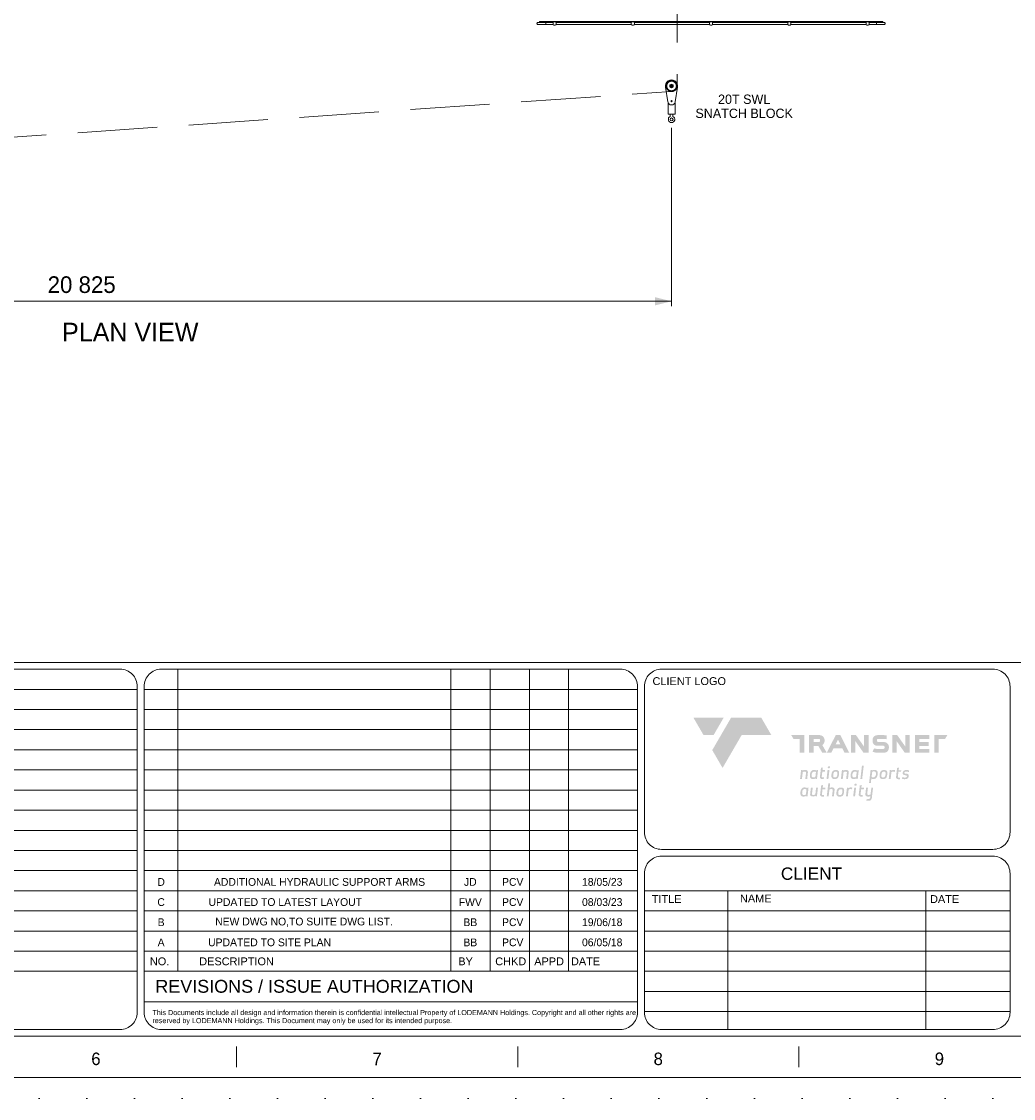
# Model space of a CAD drawing. Header units: millimetres. Extents: x 53746 to 116821, y -810352 to -765802.
# Tile 193 of 256: x 81408 to 99290, y -810352 to -790942. Entities that reach past the tile are written whole.
import ezdxf
from ezdxf.enums import TextEntityAlignment as Align

# ---------------------------------------------------------------- set-up
doc = ezdxf.new("R2010")
doc.units = ezdxf.units.MM
doc.header["$MEASUREMENT"] = 0
for name, pattern in [('DGN Style 1', [859.776004, 1.430576, -858.345429]), ('DGN Style 2', [1526.188139, 1017.458759, -508.72938]), ('DGN Style 3', [2002.806, 1430.575714, -572.230286])]:
    doc.linetypes.add(name, pattern=pattern)
for name, color, linetype, lineweight in [('01 Title Block', 7, 'Continuous', 0), ('Main Cradle Rails', 7, 'Continuous', 0), ('Main Cradle Tower Platform', 7, 'Continuous', 0)]:
    doc.layers.add(name, color=color, linetype=linetype, lineweight=lineweight)
doc.styles.get("Standard").update_dxf_attribs({"font": 'arial.ttf'})
doc.styles.add('Style-ENGINEERING', font='ENGINEERING.shx')
doc.styles.add('Style-ENGINEERING_0', font='ENGINEERING.shx')
doc.styles.add('Swiss1', font='swiss.ttf', dxfattribs={"height": 1})
doc.dimstyles.new('MetricMM', dxfattribs={"dimtxt": 3, "dimasz": 3, "dimexe": 1.5, "dimexo": 1.5, "dimgap": 1.5, "dimtad": 1, "dimdec": 0, "dimzin": 7, "dimtxsty": 'Style-ENGINEERING_0', "dimcen": 0.09, "dimclrd": 1, "dimclre": 1, "dimclrt": 7, "dimadec": 0, "dimazin": 3, "dimtfac": 1, "dimtdec": 0, "dimtofl": 0, "dimtmove": 0, "dimatfit": 3, "dimfxl": 1, "dimtzin": 7, "dimlwd": -1, "dimlwe": 0, "dimarcsym": 0})

# ---------------------------------------------------------------- blocks, each defined once
blk = doc.blocks.new('*U60')
at = {"color": 7, "linetype": 'Continuous', "lineweight": 13}
for p, q in [((-67, -13), (-108, 252)), ((66, -13), (107, 252)), ((-25, -274), (-25, -235)), ((25, -274), (25, -235))]:
    blk.add_line(p, q, dxfattribs=at)
at = {"color": 7, "linetype": 'Continuous', "lineweight": 0, "flags": 128}
blk.add_lwpolyline([(0, 240), (30, 258), (30, 293), (0, 310), (-31, 293), (-31, 258), (0, 240)], close=True, dxfattribs=at)
at = {"color": 7, "linetype": 'Continuous', "lineweight": 13, "flags": 128}
blk.add_lwpolyline([(62, -27), (62, -235), (-62, -235), (-62, -27)], dxfattribs=at)
at = {"color": 7, "linetype": 'DGN Style 2', "lineweight": 0}
for radius in [100, 86.5]:
    blk.add_circle((0, 275), radius, dxfattribs=at)
at = {"color": 7, "linetype": 'Continuous', "lineweight": 0}
for centre, radius in [((0, 275), 18.6), ((0, 275), 10.1), ((0, 1), 10.1)]:
    blk.add_circle(centre, radius, dxfattribs=at)
at = {"color": 7, "linetype": 'Continuous', "lineweight": 13}
blk.add_circle((0, -327), 26.5, dxfattribs=at)
for centre, radius, start, end in [((0, 275), 110, 347.7034, 192.2966), ((0, 1), 68, 192.2966, 347.7034), ((0, -327), 58.5, 115.7749, 64.2251)]:
    blk.add_arc(centre, radius, start, end, dxfattribs=at)
blk = doc.blocks.new('*D64')
at = {"color": 1, "linetype": 'Continuous', "lineweight": 0, "transparency": 16777216}
for p, q in [((-12982, -4778), (-12982, -7997)), ((7843, -4778), (7843, -7997))]:
    blk.add_line(p, q, dxfattribs=at)
at = {"color": 1, "linetype": 'Continuous', "transparency": 16777216}
blk.add_line((7843, -7907), (-12982, -7907), dxfattribs=at)
at = {"color": 1, "linetype": 'Continuous', "lineweight": 0, "transparency": 16777216}
blk.add_solid([(-12682, -7982), (-12982, -7907), (-12682, -7832)], dxfattribs=at)
at = {"color": 1, "linetype": 'Continuous', "lineweight": 0, "transparency": 16777216, "extrusion": (0, 0, -1)}
blk.add_solid([(-7543, -7832), (-7843, -7907), (-7543, -7982)], dxfattribs=at)
at = {"layer": 'Defpoints', "color": 7, "linetype": 'Continuous', "lineweight": 0, "transparency": 16777216}
for p in [(-12982, -4628), (7843, -4628), (-12982, -7907), (-2569, -7907)]:
    blk.add_point(p, dxfattribs=at)
at = {"color": 7, "linetype": 'Continuous', "lineweight": 0, "transparency": 16777216, "style": 'Style-ENGINEERING'}
blk.add_text('20 825', height=300, dxfattribs=at).set_placement((-3405, -7607), align=Align.MIDDLE_LEFT)
blk = doc.blocks.new('*U15')
at = {"linetype": 'ByBlock', "lineweight": 0, "ltscale": 1.537634, "true_color": 0x7dba00, "extrusion": (0, 0, -1)}
blk.add_hatch(color=72, dxfattribs=at).paths.add_polyline_path([(412.9, 93.2), (373.7, 160.8), (490.9, 160.8), (451.7, 93.2)])
at = {"linetype": 'ByBlock', "lineweight": 0, "ltscale": 1.537634, "true_color": 0xd42e12, "extrusion": (0, 0, -1)}
h = blk.add_hatch(color=22, dxfattribs=at)
h.paths.add_polyline_path([(-458.1, 25.6), (-458.1, 78.5), (-482.4, 78.5), (-490.9, 93.2), (-440.7, 93.2), (-440.7, 25.6)])
h.paths.add_polyline_path([(-420.9, 25.6), (-420.9, 39.7), (-382.6, 39.7), (-382.6, 51.6), (-418.8, 51.6), (-418.8, 66.7), (-382.6, 66.7), (-382.6, 78.5), (-420.9, 78.5), (-420.9, 93.2), (-365.5, 93.2), (-365.5, 25.6)])
h.paths.add_polyline_path([(-345.9, 25.6), (-345.9, 93.2), (-329, 93.2), (-329, 48.2), (-297.2, 93.2), (-278, 93.2), (-278, 25.6), (-295.2, 25.6), (-295.2, 69.4), (-326.1, 25.6)])
h.paths.add_polyline_path([(-246.9, 25.2), (-219.4, 25.2, 0.106176), (-201.4, 29.4), (-208.6, 42.1, -0.079422), (-220.8, 39.7), (-243.4, 39.7, -0.414214), (-248.4, 44.7), (-248.4, 47, -0.414214), (-243.4, 51.9), (-219.9, 51.9, 0.084249), (-213.9, 53, 0.288797), (-202.1, 67.6, 0.090433), (-202.1, 77.1, 0.288797), (-213.9, 91.7, 0.081709), (-222, 93.2), (-244.8, 93.2, -0.002379), (-257, 92.1), (-257, 77.3, -0.00247), (-243.4, 78.5), (-223.4, 78.5, -0.414214), (-218.5, 73.6), (-218.5, 71.6, -0.414214), (-223.4, 66.7), (-241.9, 66.7, 0.075946), (-252.9, 65, 0.288797), (-264.7, 50.4, 0.090433), (-264.7, 40.9, 0.288797), (-252.9, 26.3, 0.084249)])
h.paths.add_polyline_path([(-186.4, 25.6), (-186.4, 93.2), (-169.4, 93.2), (-169.4, 48.2), (-137.7, 93.2), (-118.5, 93.2), (-118.5, 25.6), (-135.7, 25.6), (-135.7, 69.4), (-166.6, 25.6)])
h.paths.add_polyline_path([(-111.6, 25.6), (-77.3, 93.2), (-59.6, 93.2), (-24.9, 25.6), (-42.6, 25.6), (-51.2, 42.3), (-85, 42.3), (-93.5, 25.6)])
h.paths.add_polyline_path([(-77.5, 57.2), (-68.2, 75.5), (-58.8, 57.2)], flags=16)
h.paths.add_polyline_path([(3.3, 93.2, 0.414214), (-16.3, 73.6), (-16.3, 68.4, 0.217098), (-7.4, 54.9), (-24.4, 25.6), (-7.1, 25.6), (8, 51.6), (26.4, 51.6), (26.4, 25.6), (43.3, 25.6), (43.3, 93.2)])
h.paths.add_polyline_path([(5.3, 78.5), (26.4, 78.5), (26.4, 66.7), (5.3, 66.7, -0.414214), (0.8, 71.2), (0.8, 74.1, -0.414214)], flags=16)
h.paths.add_polyline_path([(62.3, 25.6), (62.3, 93.2), (112.5, 93.2), (104, 78.5), (79.7, 78.5), (79.7, 25.6)])
h.paths.add_polyline_path([(378.1, -33.7), (304.4, 93.2), (189.4, 93.2), (228.6, 160.8), (345, 160.8), (418, 35.1)])
at = {"linetype": 'ByBlock', "lineweight": 0, "ltscale": 1.537634, "true_color": 0x5c788f}
h = blk.add_hatch(color=155, dxfattribs=at)
h.paths.add_polyline_path([(178.8, -154.2), (178, -160.8), (187.9, -160.8, 0.41121), (199.1, -149.1), (203.8, -109.7), (197.2, -109.7), (194.1, -136.2, -0.161377), (187.5, -137.9, -0.116019), (182.6, -137.3, -0.196171), (181.1, -134.8), (184, -109.7), (177, -109.7), (173.9, -135.8, 0.19271), (175.5, -141.2, 0.205544), (183.3, -144.3, 0.138473), (193.3, -142.9, -0.035944), (192.2, -150.2, -0.272988), (187.7, -154.3, -0.051436)])
h.paths.add_polyline_path([(156.5, -144.9), (163.3, -144.9), (164, -138.6), (158.2, -138.6, -0.463376), (155.5, -135.5), (157.8, -115.9), (168, -115.9), (168.7, -110.1), (158.5, -110.1), (159.8, -99.6), (152.6, -101.5), (148.4, -137, 0.169), (149, -140.2, 0.266067)])
h.paths.add_polyline_path([(127, -143.5), (131, -109.7), (138.2, -109.7), (134.2, -143.5)])
h.paths.add_polyline_path([(132.5, -101.6, 0.359023), (138.7, -101.9, 0.46753), (139.3, -94.8, 0.391759), (132.1, -97, 0.404122)])
h.paths.add_polyline_path([(108.6, -111.6), (107.7, -109.6), (103, -109.7), (99, -143.5), (106.2, -143.5), (109.2, -117.9, -0.301285), (122.5, -116.6), (123.3, -109.6, 0.198259)])
h.paths.add_polyline_path([(92.1, -120.5, 0.302395), (87, -110.9, 0.159107), (78.6, -109.5, 0.275232), (65.6, -116.3, 0.123171), (63, -122.6, 0.029185), (62, -133.5, 0.077917), (62.3, -136.8, 0.245097), (68.6, -143.8, 0.096157), (75, -144.6, 0.132961), (82.1, -143.5, 0.130944), (87.7, -139.8, 0.132755)])
h.paths.add_polyline_path([(85.3, -125.9, -0.050194), (83, -134.5, -0.234314), (79.2, -138.2, -0.079159), (72.4, -138.3, -0.236184), (69.1, -134.3, -0.057702), (69.7, -125.3, -0.169328), (72.8, -117.8, -0.160967), (80.1, -115.7, -0.229957), (84.6, -118.3, -0.12171)], flags=16)
h.paths.add_polyline_path([(48.1, -117.6), (45.1, -143.5), (52.1, -143.5), (55.2, -117.5, 0.322375), (50.6, -110.1, 0.197814), (35.9, -110.8), (38, -92.9), (30.8, -92.9), (24.8, -143.5), (32, -143.5), (35, -117.9, -0.387855)])
h.paths.add_polyline_path([(7.1, -144.9), (13.9, -144.9), (14.6, -138.6), (8.8, -138.6, -0.463376), (6.1, -135.5), (8.4, -115.9), (18.6, -115.9), (19.3, -110.1), (9.1, -110.1), (10.3, -99.6), (3.2, -101.5), (-1, -137, 0.169), (-0.4, -140.2, 0.266067)])
h.paths.add_polyline_path([(-19.5, -136.1, -0.1719), (-26.1, -137.9, -0.191812), (-31.6, -136.6, -0.169033), (-32.3, -133.6), (-29.5, -109.7), (-36.5, -109.7), (-39.6, -135.7, 0.322375), (-35.1, -143.1, 0.21993), (-18.8, -141.6), (-17.9, -143.5), (-13.2, -143.5), (-9.2, -109.7), (-16.4, -109.7)])
h.paths.add_polyline_path([(-71.4, -143.1, 0.240157), (-55.4, -142), (-54.5, -143.5), (-49.6, -143.5), (-45.6, -109.7), (-50.3, -109.7), (-51.4, -111.8, 0.156709), (-59.2, -109, 0.120243), (-66.9, -109.9, 0.199156), (-75, -118.9, 0.157276), (-76.5, -137.3, 0.237172)])
h.paths.add_polyline_path([(-65.8, -117.2, -0.342206), (-53.6, -117.2), (-55.6, -133.6, -0.35623), (-59.4, -138.2), (-64.3, -138.2, -0.194955), (-67.9, -136.9, -0.184658), (-70.4, -131.8), (-69.9, -125, -0.206004)], flags=16)
h.paths.add_polyline_path([(326.1, -61.5, -0.107884), (333.1, -63, -0.475971), (333.7, -68.5, -0.255379), (328.2, -71, -0.094605), (316.6, -69), (315.8, -75.5, 0.170392), (334.3, -75.9, 0.375433), (341.7, -61.8, 0.301039), (335.9, -56.5, 0.053864), (327.7, -55.5, -0.563701), (325.4, -51.1, -0.304806), (329.3, -48.1, -0.106799), (342.4, -49.9), (343.2, -43.6, 0.110164), (329.7, -41.8, 0.24031), (319.8, -48.1, 0.199374), (318.7, -57.2, 0.255224)])
h.paths.add_polyline_path([(300.7, -77.2), (307.5, -77.2), (308.2, -70.9), (302.4, -70.9, -0.463376), (299.7, -67.8), (302, -48.2), (312.2, -48.2), (312.9, -42.4), (302.7, -42.4), (304, -31.9), (296.8, -33.8), (292.6, -69.3, 0.169), (293.2, -72.5, 0.266067)])
h.paths.add_polyline_path([(288.9, -42, 0.198259), (274.2, -43.9), (273.3, -42), (268.5, -42), (264.5, -75.9), (271.8, -75.9), (274.8, -50.2, -0.301285), (288, -49)])
h.paths.add_polyline_path([(245.5, -41.7, 0.275232), (232.5, -48.6, 0.123171), (229.8, -54.8, 0.029185), (228.8, -65.8, 0.077917), (229.2, -69, 0.245097), (235.5, -76, 0.096157), (241.9, -76.9, 0.132961), (249, -75.7, 0.130944), (254.6, -72.1, 0.132755), (259, -52.7, 0.302395), (253.9, -43.1, 0.159107)])
h.paths.add_polyline_path([(252.2, -58.1, -0.050194), (249.9, -66.8, -0.234314), (246.1, -70.5, -0.079159), (239.2, -70.5, -0.236184), (235.9, -66.5, -0.057702), (236.6, -57.6, -0.169328), (239.6, -50.1, -0.160967), (247, -48, -0.229957), (251.5, -50.5, -0.12171)], flags=16)
h.paths.add_polyline_path([(203.8, -76.5, 0.120243), (211.5, -75.6, 0.199156), (219.5, -66.6, 0.157276), (221.1, -48.2, 0.237172), (215.9, -42.4, 0.240157), (199.9, -43.6), (199.1, -42), (194.2, -42), (188.2, -92.5), (195.1, -92.5), (197.2, -74.6, 0.128595)])
h.paths.add_polyline_path([(198.2, -68.3), (200.1, -51.9, -0.35623), (204, -47.3), (208.9, -47.3, -0.194955), (212.5, -48.6, -0.184658), (215, -53.7), (214.5, -60.6, -0.206004), (210.4, -68.3, -0.342206)], flags=16)
h.paths.add_polyline_path([(154.9, -75.9), (160.9, -25), (167.7, -25), (161.7, -75.9)])
h.paths.add_polyline_path([(122.8, -75.5, 0.240157), (138.8, -74.3), (139.7, -75.9), (144.5, -75.9), (148.5, -42), (143.9, -42), (142.8, -44.2, 0.156709), (134.9, -41.4, 0.120243), (127.2, -42.3, 0.199156), (119.2, -51.3, 0.157276), (117.6, -69.7, 0.237172)])
h.paths.add_polyline_path([(128.4, -49.6, -0.342206), (140.5, -49.6), (138.6, -66, -0.35623), (134.7, -70.6), (129.9, -70.6, -0.194955), (126.3, -69.3, -0.184658), (123.7, -64.2), (124.2, -57.3, -0.206004)], flags=16)
h.paths.add_polyline_path([(109.9, -50, 0.322375), (105.3, -42.6, 0.21993), (89.1, -44.1), (88.2, -42.1), (83.4, -42.2), (79.4, -76), (86.7, -76), (89.7, -50.4, -0.387855), (102.8, -50.1), (99.8, -76), (106.8, -76)])
h.paths.add_polyline_path([(59.2, -41.4, 0.275232), (46.2, -48.3, 0.123171), (43.5, -54.5, 0.029185), (42.5, -65.5, 0.077917), (42.8, -68.7, 0.245097), (49.1, -75.8, 0.096157), (55.5, -76.6, 0.132961), (62.6, -75.4, 0.130944), (68.2, -71.8, 0.132755), (72.6, -52.5, 0.302395), (67.5, -42.8, 0.159107)])
h.paths.add_polyline_path([(65.8, -57.8, -0.050194), (63.6, -66.5, -0.234314), (59.7, -70.2, -0.079159), (52.9, -70.3, -0.236184), (49.6, -66.3, -0.057702), (50.2, -57.3, -0.169328), (53.3, -49.8, -0.160967), (60.6, -47.7, -0.229957), (65.1, -50.3, -0.12171)], flags=16)
h.paths.add_polyline_path([(24, -75.9), (27.9, -42), (35.1, -42), (31.1, -75.9)])
h.paths.add_polyline_path([(29.4, -34, 0.359023), (35.7, -34.3, 0.46753), (36.2, -27.2, 0.391759), (29, -29.4, 0.404122)])
h.paths.add_polyline_path([(6.3, -76.9), (13.1, -76.9), (13.8, -70.6), (8, -70.6, -0.463376), (5.3, -67.5), (7.6, -47.9), (17.8, -47.9), (18.5, -42), (8.3, -42), (9.5, -31.5), (2.4, -33.5), (-1.8, -69, 0.169), (-1.2, -72.1, 0.266067)])
h.paths.add_polyline_path([(-34.7, -75.5, 0.240157), (-18.7, -74.3), (-17.8, -75.9), (-13, -75.9), (-9, -42), (-13.6, -42), (-14.7, -44.2, 0.156709), (-22.6, -41.4, 0.120243), (-30.3, -42.3, 0.199156), (-38.3, -51.3, 0.157276), (-39.9, -69.7, 0.237172)])
h.paths.add_polyline_path([(-29.1, -49.6, -0.342206), (-17, -49.6), (-18.9, -66, -0.35623), (-22.8, -70.6), (-27.6, -70.6, -0.194955), (-31.2, -69.3, -0.184658), (-33.8, -64.2), (-33.3, -57.3, -0.206004)], flags=16)
h.paths.add_polyline_path([(-48, -49.8, 0.322375), (-52.5, -42.4, 0.21993), (-68.8, -43.9), (-69.7, -42), (-74.4, -42), (-78.4, -75.9), (-71.1, -75.9), (-68.1, -50.2, -0.387855), (-55, -50), (-58.1, -75.9), (-51, -75.9)])
blk = doc.blocks.new('*U67')
for p, q in [((-0.05, -2.47), (-0.05, 2.53)), ((67.54, -2.47), (67.54, 2.53)), ((135.12, -2.47), (135.12, 2.53))]:
    blk.add_line(p, q)
at = {"char_height": 3, "attachment_point": 5, "line_spacing_factor": 1.2, "style": 'Style-ENGINEERING'}
for s, insert in [('6', (-33.84, -0.47)), ('7', (33.74, -0.47)), ('8', (101.33, -0.47)), ('9', (168.91, -0.47))]:
    blk.add_mtext(s, dxfattribs=dict(at, insert=insert))
blk = doc.blocks.new('*U66')
at = {"color": 7, "linetype": 'Continuous', "lineweight": 0, "flags": 128}
blk.add_lwpolyline([(-415.55, 292.03), (415.45, 292.03), (415.45, -291.97), (-415.55, -291.97), (-415.55, 292.03)], close=True, dxfattribs=at)
at = {"color": 7, "linetype": 'Continuous', "lineweight": 13, "flags": 128}
blk.add_lwpolyline([(-405.55, 282.03), (405.45, 282.03), (405.45, -281.97), (-405.55, -281.97), (-405.55, 282.03)], close=True, dxfattribs=at)
blk.add_blockref('*U67', (0, -287))
blk = doc.blocks.new('*U57')
at = {"color": 7, "linetype": 'DGN Style 3', "lineweight": 13}
blk.add_line((7943.4, 16213.2), (7943.4, -4026.1), dxfattribs=at)
at = {"color": 7, "lineweight": 13}
blk.add_line((-30412.5, -14415.4), (30412.5, -14415.4), dxfattribs=at)
at = {"color": 7, "linetype": 'DGN Style 1', "lineweight": 0, "flags": 128}
blk.add_lwpolyline([(-31537.5, 22275), (31537.5, 22275), (31537.5, -22275), (-31537.5, -22275), (-31537.5, 22275)], close=True, dxfattribs=at)
at = {"color": 0, "linetype": 'DGN Style 3', "lineweight": 13, "flags": 128}
blk.add_lwpolyline([(-24837.7, -6395.1), (7843.4, -4126.1)], dxfattribs=at)
at = {"layer": '01 Title Block', "color": 7, "linetype": 'Continuous', "lineweight": 0}
for p, q in [((-1054.8, -14539), (-1054.8, -19983.6)), ((3864.1, -14539), (3864.1, -19983.6)), ((4572, -14539), (4572, -19983.6)), ((5279.9, -14539), (5279.9, -19983.6)), ((5987.9, -14539), (5987.9, -19983.6)), ((-9298.3, -14901.9), (-1788.6, -14901.9)), ((-1665.1, -14901.9), (7230, -14901.9)), ((-9298.3, -15264.9), (-1788.6, -15264.9)), ((-1665.1, -15264.9), (7230, -15264.9)), ((-9298.3, -15627.9), (-1788.6, -15627.9)), ((-1665.1, -15627.9), (7230, -15627.9)), ((-9298.3, -15990.9), (-1788.6, -15990.9)), ((-1665.1, -15990.9), (7230, -15990.9)), ((-9298.3, -16353.8), (-1788.6, -16353.8)), ((-1665.1, -16353.8), (7230, -16353.8)), ((-9298.3, -16716.8), (-1788.6, -16716.8)), ((-1665.1, -16716.8), (7230, -16716.8)), ((-9298.3, -17079.8), (-1788.6, -17079.8)), ((-1665.1, -17079.8), (7230, -17079.8)), ((-9298.3, -17442.7), (-1788.6, -17442.7)), ((-1665.1, -17442.7), (7230, -17442.7)), ((-9298.3, -17805.7), (-1788.6, -17805.7)), ((-1665.1, -17805.7), (7230, -17805.7)), ((-9298.3, -18168.7), (-1788.6, -18168.7)), ((-1665.1, -18168.7), (7230, -18168.7)), ((-9298.3, -18531.7), (-1788.6, -18531.7)), ((-1665.1, -18531.7), (7230, -18531.7)), ((7353.6, -18531.7), (13945.6, -18531.7)), ((8857.7, -18531.7), (8857.7, -21032.7)), ((12426.2, -18531.7), (12426.2, -21032.7)), ((-9298.3, -18894.6), (-1788.6, -18894.6)), ((-1665.1, -18894.6), (7230, -18894.6)), ((7353.6, -18894.6), (13945.6, -18894.6)), ((-9298.3, -19257.6), (-1788.6, -19257.6)), ((-1665.1, -19257.6), (7230, -19257.6)), ((7353.6, -19257.6), (13945.6, -19257.6)), ((-9298.3, -19620.6), (-1788.6, -19620.6)), ((-9298.3, -19620.6), (-1788.6, -19620.6)), ((-1665.1, -19620.6), (6437.6, -19620.6)), ((-1665.1, -19620.6), (7230, -19620.6)), ((7353.6, -19620.6), (13945.6, -19620.6)), ((-9298.3, -19983.6), (-1788.6, -19983.6)), ((-1665.1, -19983.6), (7230, -19983.6)), ((7353.6, -19983.6), (13945.6, -19983.6)), ((7353.6, -20346.5), (13945.6, -20346.5)), ((-1665.1, -20531.8), (7230, -20531.8)), ((7353.6, -20709.5), (13945.6, -20709.5))]:
    blk.add_line(p, q, dxfattribs=at)
at = {"layer": '01 Title Block', "color": 7, "linetype": 'Continuous', "lineweight": 0, "flags": 128}
for points in [[(-8989.5, -14539), (-2097.5, -14539, -0.4142136), (-1788.6, -14847.8), (-1788.6, -20723.9, -0.4142136), (-2097.5, -21032.7), (-8989.5, -21032.7, -0.4142136), (-9298.3, -20723.9), (-9298.3, -14847.8, -0.4142136), (-8989.5, -14539)], [(-1356.2, -14539), (6921.2, -14539, -0.4142136), (7230, -14847.8), (7230, -20723.9, -0.4142136), (6921.2, -21032.7), (-1356.2, -21032.7, -0.4142136), (-1665.1, -20723.9), (-1665.1, -14847.8, -0.4142136), (-1356.2, -14539)], [(7662.4, -14539), (13636.7, -14539, -0.4142136), (13945.6, -14847.8), (13945.6, -17477, -0.4142136), (13636.7, -17785.9), (7662.4, -17785.9, -0.4142136), (7353.6, -17477), (7353.6, -14847.8, -0.4142136), (7662.4, -14539)], [(7662.4, -17909.4), (13636.7, -17909.4, -0.4142136), (13945.6, -18218.2), (13945.6, -20723.9, -0.4142136), (13636.7, -21032.7), (7662.4, -21032.7, -0.4142136), (7353.6, -20723.9), (7353.6, -18218.2, -0.4142136), (7662.4, -17909.4)]]:
    blk.add_lwpolyline(points, format="xyb", close=True, dxfattribs=at)
at = {"layer": 'Main Cradle Tower Platform', "color": 7, "linetype": 'Continuous', "lineweight": 0}
for p, q in [((5418.2, -2893.1), (5416.9, -2899.8)), ((5461.9, -2864.8), (5461.9, -2870.8)), ((5511.9, -2864.8), (5461.9, -2864.8)), ((5461.9, -2870.8), (5511.9, -2870.8)), ((5463.4, -2870.8), (5461.9, -2872.3)), ((5461.9, -2870.8), (5461.9, -2872.3)), ((5461.9, -2872.3), (5718.2, -2872.3)), ((5511.9, -2864.8), (9533.5, -2864.8)), ((5511.9, -2870.8), (5511.9, -2864.8)), ((5720.4, -2870.8), (5511.9, -2870.8)), ((5574.4, -2882.3), (5707.1, -2882.3)), ((5661.4, -2872.3), (5661.4, -2882.3)), ((5661.4, -2872.3), (5661.4, -2882.3)), ((5665.4, -2882.3), (5665.4, -2872.3)), ((7131.1, -2870.8), (5748.4, -2870.8)), ((5750.6, -2872.3), (5751.9, -2872.3)), ((5751.9, -2870.8), (5751.9, -2873.2)), ((5751.9, -2873.2), (5751.9, -2870.8)), ((5791.9, -2875.8), (5756.9, -2875.8)), ((5756.9, -2875.8), (5756.9, -2876.5)), ((5756.9, -2876.5), (5756.9, -2875.8)), ((5761.7, -2882.3), (7117.8, -2882.3)), ((5791.9, -2875.8), (5791.9, -2870.8)), ((5791.9, -2870.8), (5791.9, -2875.8)), ((5791.9, -2872.3), (7128.9, -2872.3)), ((5807.4, -2872.3), (5807.4, -2882.3)), ((5811.4, -2872.3), (5811.4, -2882.3)), ((5811.4, -2872.3), (5811.4, -2882.3)), ((7072.1, -2872.3), (7072.1, -2882.3)), ((7076.1, -2882.3), (7076.1, -2872.3)), ((7117.9, -2888.2), (7118, -2887.5)), ((8541.9, -2870.8), (7159.1, -2870.8)), ((7161.3, -2872.3), (7162.6, -2872.3)), ((7162.6, -2870.8), (7162.6, -2873.2)), ((7202.6, -2875.8), (7167.6, -2875.8)), ((7167.6, -2875.8), (7167.6, -2876.5)), ((7172.4, -2882.3), (8528.5, -2882.3)), ((7202.6, -2875.8), (7202.6, -2870.8)), ((7202.6, -2872.3), (8539.6, -2872.3)), ((7218.1, -2872.3), (7218.1, -2882.3)), ((7222.1, -2872.3), (7222.1, -2882.3)), ((8482.9, -2872.3), (8482.9, -2882.3)), ((8486.9, -2882.3), (8486.9, -2872.3)), ((9533.5, -2870.8), (8569.8, -2870.8)), ((8572.1, -2872.3), (8573.4, -2872.3)), ((8573.4, -2870.8), (8573.4, -2873.2)), ((8613.4, -2875.8), (8578.4, -2875.8)), ((8578.4, -2875.8), (8578.4, -2876.5)), ((8583.2, -2882.3), (9533.5, -2882.3)), ((8613.4, -2875.8), (8613.4, -2870.8)), ((8613.4, -2872.3), (9533.5, -2872.3)), ((8628.9, -2872.3), (8628.9, -2882.3)), ((8632.9, -2872.3), (8632.9, -2882.3)), ((9533.5, -2864.8), (11599.8, -2864.8)), ((9952.6, -2870.8), (9533.5, -2870.8)), ((9533.5, -2872.3), (9950.4, -2872.3)), ((9533.5, -2882.3), (9939.3, -2882.3)), ((9893.6, -2872.3), (9893.6, -2882.3)), ((9897.6, -2882.3), (9897.6, -2872.3)), ((9939.3, -2882.3), (9939.3, -2883.3)), ((9939.3, -2886.4), (9939.3, -2887.3)), ((9939.3, -2887.3), (9939.5, -2887.5)), ((9939.3, -2891.6), (9939.3, -2893.1)), ((9939.3, -2899.8), (9939.3, -2904.7)), ((9939.3, -2906.5), (9939.3, -2910.7)), ((9939.3, -2906.5), (9939.3, -2906.5)), ((9939.5, -2887.5), (9939.5, -2887.5)), ((11363.3, -2870.8), (9980.6, -2870.8)), ((9982.8, -2872.3), (9984.1, -2872.3)), ((9984.1, -2870.8), (9984.1, -2873.2)), ((10024.1, -2875.8), (9989.1, -2875.8)), ((9989.1, -2875.8), (9989.1, -2876.5)), ((9993.7, -2887.5), (9993.9, -2887.3)), ((9993.8, -2882.5), (9993.9, -2882.3)), ((9993.8, -2883.3), (9993.8, -2882.5)), ((9993.8, -2883.7), (9993.8, -2883.3)), ((9993.9, -2882.3), (11350, -2882.3)), ((9993.9, -2887.3), (9993.9, -2886.5)), ((9993.9, -2891.7), (9993.9, -2888.5)), ((9993.9, -2893.1), (9993.9, -2891.7)), ((9993.9, -2898.1), (9993.9, -2893.8)), ((9993.9, -2899.8), (9993.9, -2898.1)), ((9993.9, -2910.7), (9993.9, -2906.5)), ((10024.1, -2875.8), (10024.1, -2870.8)), ((10024.1, -2872.3), (11361.1, -2872.3)), ((10039.6, -2872.3), (10039.6, -2882.3)), ((10043.6, -2872.3), (10043.6, -2882.3)), ((11304.3, -2872.3), (11304.3, -2882.3)), ((11308.3, -2882.3), (11308.3, -2872.3)), ((11350, -2893), (11350, -2893.1)), ((11350, -2899.6), (11350, -2899.8)), ((11350.1, -2883.6), (11350.1, -2883.7)), ((11350.1, -2887.3), (11350.2, -2887.5)), ((11599.8, -2870.8), (11391.3, -2870.8)), ((11393.5, -2872.3), (11394.8, -2872.3)), ((11394.8, -2870.8), (11394.8, -2873.2)), ((11434.8, -2875.8), (11399.8, -2875.8)), ((11399.8, -2875.8), (11399.8, -2876.5)), ((11404.5, -2887.5), (11404.5, -2887.4)), ((11404.6, -2883.7), (11404.6, -2883.6)), ((11404.6, -2893.1), (11404.6, -2893)), ((11404.6, -2899.8), (11404.6, -2899.7)), ((11434.8, -2875.8), (11434.8, -2870.8)), ((11434.8, -2872.3), (11649.8, -2872.3)), ((11450.3, -2872.3), (11450.3, -2882.3)), ((11454.3, -2872.3), (11454.3, -2882.3)), ((11599.8, -2864.8), (11599.8, -2870.8)), ((11599.8, -2864.8), (11649.8, -2864.8)), ((11649.8, -2870.8), (11599.8, -2870.8)), ((11648.3, -2870.8), (11649.8, -2872.3)), ((11649.8, -2864.8), (11649.8, -2870.8)), ((11649.8, -2872.3), (11649.8, -2870.8)), ((11693.5, -2893.1), (11694.8, -2899.8)), ((7117.8, -2917.3), (5761.7, -2917.3)), ((8528.5, -2917.3), (7172.4, -2917.3)), ((9533.5, -2917.3), (8583.2, -2917.3)), ((9939.3, -2917.3), (9533.5, -2917.3)), ((9939.4, -2917.2), (9939.3, -2917.3)), ((9939.4, -2916), (9939.4, -2917)), ((9939.4, -2917), (9939.4, -2917.2)), ((9939.5, -2912.1), (9939.5, -2912.2)), ((9993.9, -2915.9), (9993.9, -2915)), ((9993.9, -2916), (9993.9, -2915.9)), ((9993.9, -2917.3), (9993.9, -2917)), ((11350, -2917.3), (9993.9, -2917.3)), ((11350, -2917.3), (11350, -2917.3)), ((11404.6, -2916), (11404.6, -2915.9)), ((11404.6, -2917.3), (11404.6, -2917.3))]:
    blk.add_line(p, q, dxfattribs=at)
at = {"layer": 'Main Cradle Tower Platform', "color": 7, "linetype": 'Continuous', "lineweight": 0, "flags": 128}
for points in [[(5416.9, -2899.8), (5418.2, -2906.5), (5422, -2912.2), (5427.7, -2916), (5434.4, -2917.3), (5434.4, -2917.3)], [(5434.4, -2882.3), (5434.4, -2882.3), (5427.7, -2883.7), (5422, -2887.5), (5418.2, -2893.1)], [(5434.4, -2882.3), (5434.4, -2882.3), (5439.2, -2882.3), (5453.1, -2882.3), (5475.4, -2882.3), (5504.4, -2882.3), (5538.2, -2882.3), (5574.2, -2882.3)], [(5574.4, -2882.3), (5574.4, -2882.3), (5574.4, -2883.7), (5574.4, -2887.5), (5574.4, -2893.1), (5574.4, -2899.8), (5574.4, -2906.5), (5574.4, -2912.2), (5574.4, -2916), (5574.4, -2917.3), (5538.2, -2917.3), (5504.4, -2917.3), (5475.4, -2917.3), (5453.1, -2917.3), (5439.2, -2917.3), (5434.4, -2917.3)], [(5707.1, -2917.3), (5574.4, -2917.3), (5574.4, -2916), (5574.4, -2912.2), (5574.4, -2906.5), (5574.4, -2899.8), (5574.4, -2893.1), (5574.4, -2887.5), (5574.4, -2883.7), (5574.4, -2882.3)], [(5707.1, -2882.3), (5711.4, -2876.9), (5722, -2869.8), (5734.4, -2867.3), (5746.8, -2869.8), (5757.4, -2876.9), (5761.7, -2882.3)], [(5707.1, -2917.3), (5707.1, -2917.3), (5707.2, -2917.2), (5707.2, -2916), (5707.2, -2916), (5707.1, -2915.9), (5707.1, -2912.4), (5707.2, -2912.3), (5707.2, -2912.2), (5707.2, -2912.1), (5707.2, -2911.5), (5707.1, -2911.2), (5707.1, -2911.2), (5707.1, -2906.7), (5707.1, -2906.5), (5707.1, -2906.5), (5707.1, -2905.9), (5707.1, -2900), (5707.1, -2899.8), (5707.1, -2899.3), (5707.1, -2893.3), (5707.1, -2893.2), (5707.1, -2893.1), (5707.1, -2888.5), (5707.1, -2888.5), (5707.2, -2888.2), (5707.2, -2887.6), (5707.2, -2887.5), (5707.2, -2887.5), (5707.1, -2887.3), (5707.1, -2883.8), (5707.1, -2883.7), (5707.1, -2883.7), (5707.1, -2883.5), (5707.1, -2882.4), (5707.1, -2882.3), (5707.1, -2882.3)], [(5761.7, -2882.3), (5761.7, -2882.3), (5761.7, -2882.4), (5761.6, -2882.5), (5761.6, -2883.7), (5761.7, -2883.8), (5761.7, -2883.8), (5761.7, -2887.3), (5761.5, -2887.5), (5761.5, -2887.5), (5761.5, -2887.6), (5761.6, -2888.2), (5761.7, -2888.5), (5761.7, -2888.5), (5761.7, -2893.1), (5761.7, -2893.2), (5761.7, -2893.3), (5761.7, -2893.8), (5761.7, -2899.8), (5761.7, -2900), (5761.7, -2900.3), (5761.7, -2906.5), (5761.7, -2906.5), (5761.7, -2906.7), (5761.7, -2911.2), (5761.7, -2911.2), (5761.6, -2911.5), (5761.5, -2912.1), (5761.5, -2912.2), (5761.6, -2912.3), (5761.7, -2912.4), (5761.7, -2915.9), (5761.6, -2916), (5761.7, -2916), (5761.7, -2916.1), (5761.7, -2917.3), (5761.7, -2917.3)], [(7117.8, -2882.3), (7122.1, -2876.9), (7132.7, -2869.8), (7145.1, -2867.3), (7157.5, -2869.8), (7168.1, -2876.9), (7172.4, -2882.3)], [(7117.8, -2887.3), (7117.8, -2884.6), (7117.8, -2883.8), (7117.9, -2883.7), (7117.8, -2883.5), (7117.8, -2882.7), (7117.8, -2882.3)], [(7118, -2887.5), (7118, -2887.5), (7117.8, -2887.3)], [(7117.8, -2906.5), (7117.8, -2905.9), (7117.8, -2901.6), (7117.8, -2899.8), (7117.8, -2899.3), (7117.8, -2894.9), (7117.8, -2893.2), (7117.8, -2893.1), (7117.8, -2888.9), (7117.8, -2888.5), (7117.8, -2888.5), (7117.9, -2888.2)], [(7118, -2912.1), (7117.9, -2911.5), (7117.8, -2911.2), (7117.8, -2911.2), (7117.8, -2908), (7117.8, -2906.5), (7117.8, -2906.5)], [(7172.4, -2887.3), (7172.2, -2887.5), (7172.2, -2887.5), (7172.3, -2888.2)], [(7172.3, -2888.2), (7172.4, -2888.5), (7172.4, -2888.5), (7172.4, -2889), (7172.4, -2893.1), (7172.4, -2893.2), (7172.4, -2893.8), (7172.4, -2894.9), (7172.4, -2899.8), (7172.4, -2900.3), (7172.4, -2901.6), (7172.4, -2906.5), (7172.4, -2906.5), (7172.4, -2908.1), (7172.4, -2911.2), (7172.4, -2911.2), (7172.3, -2911.5), (7172.2, -2912.1), (7172.2, -2912.2), (7172.4, -2912.4), (7172.4, -2913.2), (7172.4, -2915.9)], [(7172.4, -2882.3), (7172.4, -2882.3), (7172.3, -2882.5)], [(7172.3, -2882.5), (7172.3, -2882.7), (7172.3, -2883.7), (7172.4, -2883.8), (7172.4, -2884.7), (7172.4, -2887.3)], [(8528.5, -2882.3), (8532.9, -2876.9), (8543.4, -2869.8), (8555.9, -2867.3), (8568.3, -2869.8), (8578.8, -2876.9), (8583.2, -2882.3)], [(8528.5, -2917.3), (8528.5, -2917.3), (8528.6, -2917.2), (8528.6, -2916.7), (8528.6, -2916), (8528.5, -2915.9), (8528.5, -2914.1), (8528.5, -2912.4), (8528.7, -2912.2), (8528.7, -2912.1), (8528.6, -2911.5), (8528.6, -2911.2), (8528.6, -2911.2), (8528.6, -2909.3), (8528.6, -2906.5), (8528.6, -2906.5), (8528.5, -2905.9), (8528.5, -2903.2), (8528.5, -2899.8), (8528.6, -2899.3), (8528.6, -2896.5), (8528.6, -2893.2), (8528.6, -2893.1), (8528.6, -2890.3), (8528.6, -2888.5), (8528.6, -2888.5), (8528.6, -2888.2), (8528.7, -2887.5), (8528.7, -2887.5), (8528.5, -2887.3), (8528.5, -2885.5), (8528.5, -2883.8), (8528.6, -2883.7), (8528.5, -2883.5), (8528.5, -2883), (8528.5, -2882.3), (8528.5, -2882.3)], [(8583.2, -2882.3), (8583.2, -2882.3), (8583.1, -2882.5), (8583.1, -2883), (8583.1, -2883.7), (8583.2, -2883.8), (8583.2, -2885.6), (8583.2, -2887.3), (8583, -2887.5), (8583, -2887.5), (8583.1, -2888.2), (8583.1, -2888.5), (8583.1, -2888.5), (8583.1, -2890.3), (8583.1, -2893.1), (8583.1, -2893.2), (8583.2, -2893.8), (8583.2, -2896.5), (8583.2, -2899.8), (8583.1, -2900.3), (8583.1, -2903.2), (8583.1, -2906.5), (8583.1, -2906.5), (8583.1, -2909.4), (8583.1, -2911.2), (8583.1, -2911.2), (8583.1, -2911.5), (8583, -2912.1), (8583, -2912.2), (8583.2, -2912.4), (8583.2, -2914.1), (8583.2, -2915.9), (8583.1, -2916), (8583.2, -2916.1), (8583.2, -2916.7), (8583.2, -2917.3), (8583.2, -2917.3)], [(9939.3, -2882.3), (9943.6, -2876.9), (9954.2, -2869.8), (9966.6, -2867.3), (9979, -2869.8), (9989.6, -2876.9), (9993.9, -2882.3)], [(9939.3, -2883.3), (9939.3, -2883.5), (9939.4, -2883.7)], [(9939.4, -2883.7), (9939.3, -2883.8), (9939.3, -2886.4)], [(9939.5, -2887.5), (9939.4, -2888.2), (9939.3, -2888.5), (9939.3, -2888.5), (9939.3, -2891.6)], [(9939.3, -2893.1), (9939.3, -2893.2), (9939.3, -2898)], [(9939.3, -2898), (9939.3, -2899.3), (9939.3, -2899.8)], [(9939.3, -2904.7), (9939.3, -2905.9), (9939.3, -2906.5)], [(9939.3, -2910.7), (9939.3, -2911.2), (9939.3, -2911.2), (9939.4, -2911.5), (9939.5, -2912.1)], [(9993.8, -2888.2), (9993.7, -2887.5), (9993.7, -2887.5)], [(9993.7, -2912.2), (9993.7, -2912.1), (9993.8, -2911.5), (9993.9, -2911.2), (9993.9, -2911.2), (9993.9, -2910.7)], [(9993.9, -2886.5), (9993.9, -2883.8), (9993.8, -2883.7)], [(9993.9, -2888.5), (9993.9, -2888.5), (9993.8, -2888.2)], [(9993.9, -2893.8), (9993.9, -2893.2), (9993.9, -2893.1)], [(9993.9, -2904.8), (9993.9, -2900.3), (9993.9, -2899.8)], [(9993.9, -2906.5), (9993.9, -2906.5), (9993.9, -2904.8)], [(11350, -2882.3), (11354.3, -2876.9), (11364.9, -2869.8), (11377.3, -2867.3), (11389.8, -2869.8), (11400.3, -2876.9), (11404.6, -2882.3)], [(11350, -2882.3), (11350, -2883.5), (11350.1, -2883.6)], [(11350.1, -2883.7), (11350, -2883.8), (11350, -2887.3), (11350.1, -2887.3)], [(11350.2, -2887.5), (11350.2, -2887.5), (11350.1, -2888.2), (11350, -2888.5), (11350, -2888.5), (11350, -2893)], [(11350, -2893.1), (11350, -2893.2), (11350, -2899.3), (11350, -2899.6)], [(11350, -2899.8), (11350, -2905.9), (11350, -2906.3)], [(11350, -2906.3), (11350, -2906.5), (11350, -2906.5)], [(11350, -2906.5), (11350, -2911.2), (11350, -2911.2), (11350.1, -2911.5), (11350.2, -2912)], [(11404.5, -2887.4), (11404.6, -2887.3), (11404.6, -2883.8), (11404.6, -2883.7)], [(11404.6, -2893), (11404.6, -2888.5), (11404.6, -2888.5), (11404.5, -2888.2), (11404.5, -2887.5), (11404.5, -2887.5)], [(11404.5, -2912.1), (11404.5, -2911.5), (11404.6, -2911.2), (11404.6, -2911.2), (11404.6, -2906.5)], [(11404.6, -2882.3), (11537.3, -2882.3), (11537.3, -2883.7), (11537.3, -2887.5), (11537.3, -2893.1), (11537.3, -2899.8), (11537.3, -2906.5), (11537.3, -2912.2), (11537.3, -2916), (11537.3, -2917.3), (11404.6, -2917.3)], [(11404.6, -2883.6), (11404.6, -2882.5), (11404.6, -2882.3)], [(11404.6, -2899.7), (11404.6, -2893.8), (11404.6, -2893.2), (11404.6, -2893.1)], [(11404.6, -2906.4), (11404.6, -2900.3), (11404.6, -2899.8)], [(11404.6, -2906.5), (11404.6, -2906.5), (11404.6, -2906.4)], [(11537.3, -2917.3), (11537.3, -2917.3), (11537.3, -2916), (11537.3, -2912.2), (11537.3, -2906.5), (11537.3, -2899.8), (11537.3, -2893.1), (11537.3, -2887.5), (11537.3, -2883.7), (11537.3, -2882.3), (11573.6, -2882.3), (11607.3, -2882.3), (11636.3, -2882.3), (11658.6, -2882.3), (11672.6, -2882.3), (11677.3, -2882.3), (11677.3, -2882.3)], [(11693.5, -2893.1), (11689.7, -2887.5), (11684, -2883.7), (11677.3, -2882.3), (11677.3, -2882.3)], [(11677.3, -2917.3), (11677.3, -2917.3), (11684, -2916), (11689.7, -2912.2), (11693.5, -2906.5), (11694.8, -2899.8)], [(5707.1, -2917.3), (5711.4, -2922.8), (5722, -2929.9), (5734.4, -2932.3), (5746.8, -2929.9), (5757.4, -2922.8), (5761.7, -2917.3)], [(7117.9, -2917.2), (7117.9, -2916.3), (7117.9, -2916), (7117.8, -2915.9), (7117.8, -2913.2), (7117.8, -2912.4), (7118, -2912.2), (7118, -2912.1)], [(7117.8, -2917.3), (7117.8, -2917.3), (7117.9, -2917.2)], [(7117.8, -2917.3), (7122.1, -2922.8), (7132.7, -2929.9), (7145.1, -2932.3), (7157.5, -2929.9), (7168.1, -2922.8), (7172.4, -2917.3)], [(7172.4, -2915.9), (7172.4, -2916), (7172.4, -2916.1), (7172.4, -2916.4), (7172.4, -2917.3), (7172.4, -2917.3)], [(8528.5, -2917.3), (8532.9, -2922.8), (8543.4, -2929.9), (8555.9, -2932.3), (8568.3, -2929.9), (8578.8, -2922.8), (8583.2, -2917.3)], [(9939.5, -2912.2), (9939.3, -2912.4), (9939.3, -2915)], [(9939.3, -2915), (9939.3, -2915.9), (9939.4, -2916)], [(9939.3, -2917.3), (9943.6, -2922.8), (9954.2, -2929.9), (9966.6, -2932.3), (9979, -2929.9), (9989.6, -2922.8), (9993.9, -2917.3)], [(9993.9, -2915), (9993.9, -2912.4), (9993.7, -2912.2)], [(9993.9, -2917), (9993.9, -2916.1), (9993.9, -2916)], [(11350.2, -2912.2), (11350, -2912.4), (11350, -2915.9)], [(11350, -2915.9), (11350, -2915.9), (11350.1, -2916)], [(11350.1, -2916), (11350.1, -2917.2), (11350, -2917.3)], [(11350, -2917.3), (11354.3, -2922.8), (11364.9, -2929.9), (11377.3, -2932.3), (11389.8, -2929.9), (11400.3, -2922.8), (11404.6, -2917.3)], [(11350.2, -2912), (11350.2, -2912.1), (11350.2, -2912.2)], [(11404.5, -2912.2), (11404.5, -2912.1), (11404.5, -2912.1)], [(11404.6, -2915.9), (11404.6, -2915.9), (11404.6, -2912.4), (11404.5, -2912.2)], [(11404.6, -2917.3), (11404.6, -2916.1), (11404.6, -2916)], [(11677.3, -2917.3), (11677.3, -2917.3), (11672.6, -2917.3), (11658.6, -2917.3), (11636.3, -2917.3), (11607.3, -2917.3), (11573.6, -2917.3), (11537.5, -2917.3)]]:
    blk.add_lwpolyline(points, dxfattribs=at)
at = {"xscale": 74.99999999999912, "yscale": 74.99999999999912, "zscale": 74.99999999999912}
blk.add_blockref('*U66', (3.5, -2.2), dxfattribs=at)
at = {"color": 7, "linetype": 'Continuous', "lineweight": 0}
blk.add_blockref('*U60', (7843.4, -4301.3), dxfattribs=at)
at = {"color": 22, "linetype": 'Continuous', "lineweight": 0, "true_color": 0xd42e12, "xscale": 4.662317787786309, "yscale": 4.662317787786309, "zscale": 1.554105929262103}
blk.add_blockref('*U15', (10525.9, -16160.6), dxfattribs=at)
at = {"color": 7, "insert": (9152.3, -4393.4), "char_height": 168.919, "attachment_point": 5, "line_spacing_factor": 0.9, "style": 'Style-ENGINEERING'}
blk.add_mtext('20T SWL\\PSNATCH BLOCK', dxfattribs=at)
at = {"color": 7, "lineweight": 13, "insert": (-1915.2, -8462.8), "char_height": 337.5, "width": 23306.444, "attachment_point": 5, "line_spacing_factor": 0.9, "style": 'Style-ENGINEERING'}
blk.add_mtext('PLAN VIEW', dxfattribs=at)
at = {"char_height": 140, "attachment_point": 5, "line_spacing_factor": 0.9, "style": 'Style-ENGINEERING'}
for s, insert in [('D', (-1359.1, -18373.2)), ('ADDITIONAL HYDRAULIC SUPPORT ARMS', (1497.2, -18373.2)), ('JD', (4215.2, -18373.2)), ('PCV', (4979.9, -18373.2)), ('18/05/23', (6593.2, -18373.2)), ('C', (-1359.1, -18736.2)), ('UPDATED TO LATEST LAYOUT', (878.9, -18736.2)), ('FWV', (4215.2, -18736.2)), ('PCV', (4979.9, -18736.2)), ('08/03/23', (6593.2, -18736.2)), ('B', (-1359.1, -19099.1)), ('NEW DWG NO,TO SUITE DWG LIST.', (1217, -19099.1)), ('BB', (4215.2, -19099.1)), ('PCV', (4979.9, -19099.1)), ('19/06/18', (6593.2, -19099.1)), ('A', (-1359.1, -19462.1)), ('UPDATED TO SITE PLAN', (596.3, -19462.1)), ('BB', (4215.2, -19462.1)), ('PCV', (4979.9, -19462.1)), ('06/05/18', (6593.2, -19462.1))]:
    blk.add_mtext(s, dxfattribs=dict(at, insert=insert))
at = {"layer": '01 Title Block', "color": 7, "linetype": 'Continuous', "lineweight": 0, "attachment_point": 1, "line_spacing_factor": 0.938532}
for s, insert, char_height, width in [('CLIENT LOGO ', (7499.9, -14682.7), 141.032, 1381.238), ('TITLE\\fArial|b1|i0|c00|p39;  ', (7486.9, -18610.7), 141.032, 1090.723), ('NAME\\fArial|b1|i0|c00|p39;  ', (9077.1, -18599.8), 141.032, 1090.723), ('DATE\\fArial|b1|i0|c00|p39;  ', (12503.5, -18610.7), 141.032, 1090.723), ('NO.', (-1561.5, -19733.2), 141.03, 406.936), ('DESCRIPTION ', (-672.1, -19733.2), 141.032, 1547.278), ('BY', (3998.2, -19733.2), 141.03, 870.577), ('CHKD', (4664.6, -19733.2), 141.03, 614.677), ('APPD', (5368, -19733.2), 141.03, 614.677), ('DATE', (6030, -19733.2), 141.03, 617.076), ('REVISIONS / ISSUE AUTHORIZATION\\fArial|b1|i0|c00|p39; ', (-1463, -20138), 231.635, 5939.927)]:
    blk.add_mtext(s, dxfattribs=dict(at, insert=insert, char_height=char_height, width=width))
at = {"layer": '01 Title Block', "color": 7, "linetype": 'Continuous', "lineweight": 0, "attachment_point": 1, "line_spacing_factor": 0.938532, "style": 'Swiss1'}
for s, insert, char_height, width in [('\\fArial|b0|i0|c00|p39;CLIENT \\fArial|b1|i0|c00|p39; ', (9813.9, -18111.7), 222.347, 1353.169), ('\\fArial|b0|i0|c00|p39;This Documents include all design and information therein is confidential intellectual Property of LODEMANN Holdings. Copyright and all other rights are reserved by LODEMANN Holdings. This Document may only be used for its intended purpose.\\fArial|b1|i0|c00|p39;        ', (-1515.3, -20679.9), 92.654, 9083.737)]:
    blk.add_mtext(s, dxfattribs=dict(at, insert=insert, char_height=char_height, width=width))
at = {"color": 1, "linetype": 'Continuous'}
dim = blk.add_linear_dim(base=(-12981.6, -7907.1), p1=(7843.4, -4628.1), p2=(-12981.6, -4628.1), angle=180, text='\\FSTANDARD;<>', dimstyle='MetricMM', override={"dimtxt": 300, "dimasz": 300, "dimexe": 90, "dimexo": 150, "dimgap": 150}, dxfattribs=at)
dim.commit()
dim.dimension.update_dxf_attribs({"geometry": '*D64', "text_midpoint": (-2569.1, -7907.1)})

msp = doc.modelspace()

# ---------------------------------------------------------------- block references
at = {"layer": 'Main Cradle Rails', "color": 7, "linetype": 'Continuous', "lineweight": 0}
msp.add_blockref('*U57', (85283.05, -788076.95), dxfattribs=at)

doc.saveas('drawing.dxf')
